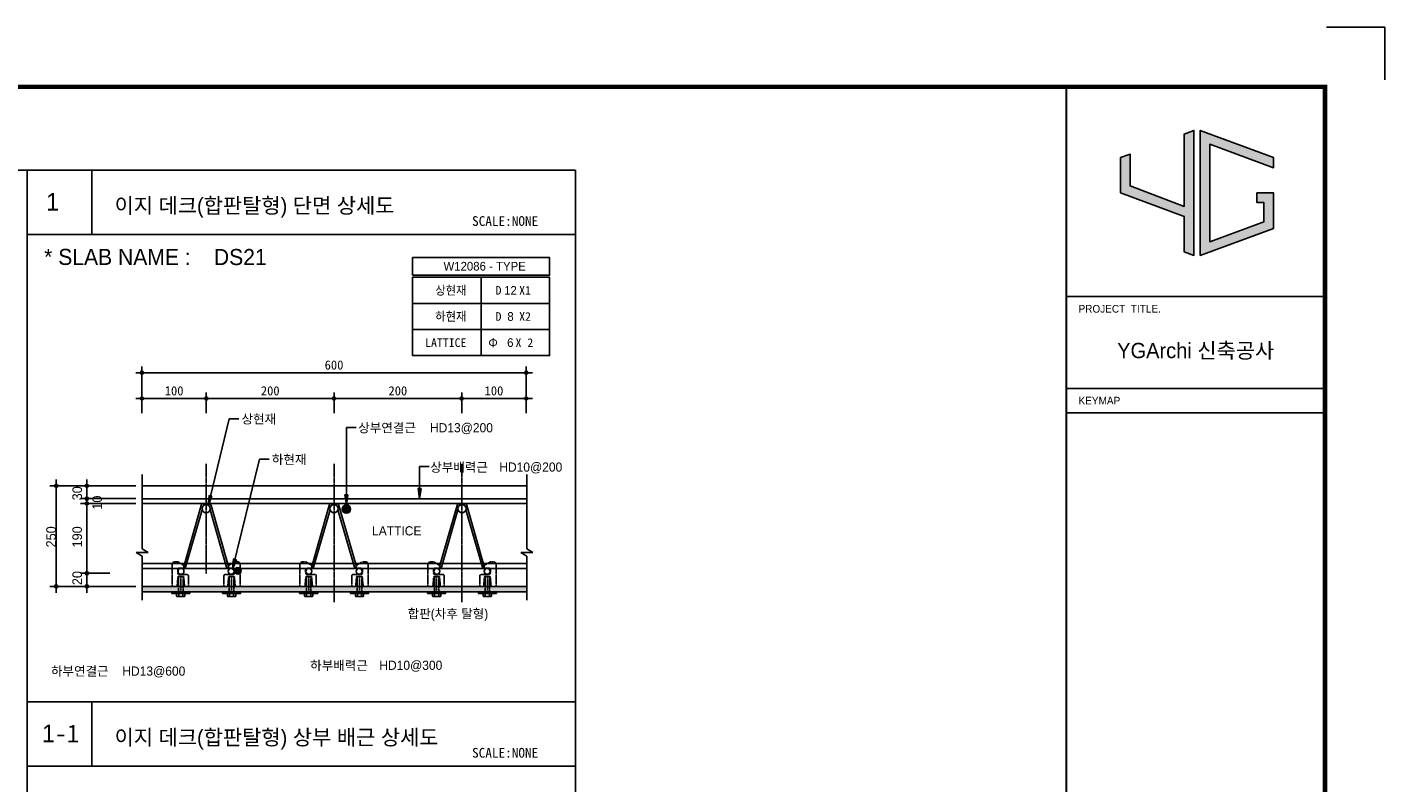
# Model space of a CAD drawing. Header units: millimetres. Extents: x 3445018 to 4174071, y -6064565 to -5122887.
# Tile 26 of 192: x 3710116 to 3723412, y -5853123 to -5845718. Entities that reach past the tile are written whole.
import ezdxf
from ezdxf.enums import TextEntityAlignment as Align

# ---------------------------------------------------------------- set-up
doc = ezdxf.new("R2010")
doc.units = ezdxf.units.MM
doc.header["$MEASUREMENT"] = 0
for name, pattern in [('CEN', [66, 60, -2, 2, -2]), ('HID3', [7, 5, -2]), ('HIDDEN', [0.375, 0.25, -0.125])]:
    doc.linetypes.add(name, pattern=pattern)
doc.layers.get('0').update_dxf_attribs({"linetype": 'CONTINUOUS'})
doc.layers.get('DEFPOINTS').update_dxf_attribs({"linetype": 'CONTINUOUS'})
for name, color, linetype in [('A_GE_FORM', 7, 'CONTINUOUS'), ('A_GE_TEXT', 3, 'CONTINUOUS'), ('BOLT', 7, 'CONTINUOUS'), ('CEN', 13, 'CEN'), ('DIM', 7, 'CONTINUOUS'), ('E', 7, 'CONTINUOUS'), ('guide', 9, 'CONTINUOUS'), ('NDS_DCN', 7, 'CONTINUOUS'), ('SEC', 7, 'CONTINUOUS'), ('SY', 1, 'CONTINUOUS'), ('문자', 2, 'CONTINUOUS')]:
    doc.layers.add(name, color=color, linetype=linetype)
doc.styles.add('HD', font='txt')
doc.styles.add('HY울릉도 L', font='txt')
doc.styles.add('SDP-S', font='txt')
doc.styles.add('굴림', font='txt')
doc.styles.add('돋움', font='txt')
doc.dimstyles.new('SMDI-3', dxfattribs={"dimtxt": 3, "dimasz": 1, "dimexe": 2, "dimexo": 3, "dimgap": 1, "dimtad": 1, "dimdsep": 46, "dimtxsty": 'HY울릉도 L', "dimblk": 'Z_DOT', "dimcen": 2.5, "dimdle": 1.5, "dimclrd": 1, "dimclre": 1, "dimclrt": 2, "dimadec": 0, "dimazin": 0, "dimtfac": 1, "dimtix": 1, "dimtmove": 2, "dimatfit": 3, "dimldrblk": 'Z_DOT', "dimfxl": 2, "dimtvp": 1, "dimtolj": 1, "dimtzin": 0, "dimarcsym": 0})

# ---------------------------------------------------------------- blocks, each defined once
blk = doc.blocks.new('sheet _서영')
at = {"true_color": 0xf50000}
h = blk.add_hatch(color=1, dxfattribs=at)
h.dxf.hatch_style = 1
h.paths.add_polyline_path([(-361932.13, -1058516.3), (-361932.13, -1058505.89), (-361935.25, -1058507.04), (-361935.25, -1058518.6), (-361914.45, -1058526.3), (-361914.45, -1058537.86), (-361911.33, -1058539.01), (-361911.33, -1058498.18), (-361914.45, -1058499.34), (-361914.45, -1058522.97)])
h.paths.add_polyline_path([(-361906.13, -1058502.67), (-361885.33, -1058510.37), (-361885.33, -1058507.04), (-361909.25, -1058498.18), (-361909.25, -1058539.01), (-361885.33, -1058530.15), (-361885.33, -1058518.6), (-361890.73, -1058518.6), (-361890.73, -1058521.72), (-361888.45, -1058521.72), (-361888.45, -1058527.98), (-361906.13, -1058534.53)])
at = {"color": 1, "true_color": 0xf50000}
for points in [[(-361932.13, -1058505.89), (-361935.25, -1058507.04), (-361935.25, -1058518.6), (-361914.45, -1058526.3), (-361914.45, -1058537.86), (-361911.33, -1058539.01), (-361911.33, -1058498.18), (-361914.45, -1058499.34), (-361914.45, -1058522.97), (-361932.13, -1058516.3), (-361932.13, -1058505.89), (-361935.25, -1058507.04)], [(-361890.73, -1058518.6), (-361885.33, -1058518.6), (-361885.33, -1058530.15), (-361909.25, -1058539.01), (-361909.25, -1058498.18), (-361885.33, -1058507.04), (-361885.33, -1058510.37), (-361906.13, -1058502.67), (-361906.13, -1058534.53), (-361888.45, -1058527.98), (-361888.45, -1058521.72), (-361890.73, -1058521.72), (-361890.73, -1058521.72), (-361890.73, -1058518.6)]]:
    blk.add_lwpolyline(points, dxfattribs=at)
at = {"layer": 'A_GE_FORM'}
for q in [(-361867.99, -1058464.44), (-361848.99, -1058481.68)]:
    blk.add_line((-361848.99, -1058464.44), q, dxfattribs=at)
at = {"layer": 'A_GE_FORM', "color": 161}
for p, q in [((-361952.99, -1058552.43), (-361868.99, -1058552.43)), ((-361952.99, -1058582.43), (-361868.99, -1058582.43)), ((-361952.99, -1058590.43), (-361868.99, -1058590.43))]:
    blk.add_line(p, q, dxfattribs=at)
at = {"layer": 'A_GE_FORM', "const_width": 1.5}
blk.add_lwpolyline([(-361868.49, -1059038.93), (-362670.49, -1059038.93), (-362670.49, -1058483.93), (-361868.49, -1058483.93)], close=True, dxfattribs=at)
at = {"layer": 'A_GE_FORM', "const_width": 0.6}
blk.add_lwpolyline([(-361952.99, -1059038.93), (-361952.99, -1058483.93)], dxfattribs=at)
at = {"layer": 'A_GE_TEXT', "style": '돋움'}
for s, p in [('PROJECT  TITLE.', (-361948.99, -1058556.43)), ('KEYMAP', (-361948.99, -1058586.43))]:
    blk.add_text(s, height=2.5, dxfattribs=at).set_placement(p, align=Align.MIDDLE_LEFT)
at = {"layer": 'A_GE_TEXT', "style": '굴림'}
blk.add_text('YGArchi 신축공사', height=5, dxfattribs=at).set_placement((-361910.74, -1058570.06), align=Align.MIDDLE_CENTER)
blk = doc.blocks.new('DIMDOT')
blk.add_line((-2, 0), (2, 0))
blk.add_circle((0, 0), 0.5)
blk = doc.blocks.new('Z_DOT')
at = {"layer": 'DIM', "color": 1, "ltscale": 3}
for p, q in [((-2, 0), (2, 0)), ((0, -2), (0, 2))]:
    blk.add_line(p, q, dxfattribs=at)
for radius in [0.5, 0.25]:
    blk.add_circle((0, 0), radius, dxfattribs=at)
blk = doc.blocks.new('*D280')
at = {"layer": 'DEFPOINTS', "color": 0, "ltscale": 3, "transparency": 16777216}
for p in [(3715003, -5849104), (3711239, -5849589), (3715003, -5849589)]:
    blk.add_point(p, dxfattribs=at)
at = {"layer": 'DIM', "color": 1, "lineweight": -2, "ltscale": 3, "transparency": 16777216}
for p, q in [((3711239, -5849499), (3711239, -5849044)), ((3715003, -5849499), (3715003, -5849044)), ((3711269, -5849104), (3714973, -5849104))]:
    blk.add_line(p, q, dxfattribs=at)
at = {"layer": 'DIM', "color": 1, "lineweight": -2, "ltscale": 3, "transparency": 16777216, "xscale": 30, "yscale": 30, "zscale": 30, "rotation": 180}
blk.add_blockref('Z_DOT', (3711239, -5849104), dxfattribs=at)
at = {"layer": 'DIM', "color": 1, "lineweight": -2, "ltscale": 3, "transparency": 16777216, "xscale": 30, "yscale": 30, "zscale": 30}
blk.add_blockref('Z_DOT', (3715003, -5849104), dxfattribs=at)
at = {"layer": 'DIM', "color": 2, "ltscale": 3, "transparency": 16777216, "insert": (3713121, -5849029), "char_height": 90, "attachment_point": 5, "style": 'SDP-S'}
blk.add_mtext('\\A1;600', dxfattribs=at)
blk = doc.blocks.new('*D281')
at = {"layer": 'DEFPOINTS', "color": 0, "ltscale": 3, "transparency": 16777216}
for p in [(3713121, -5849357), (3711870, -5849589), (3713121, -5849589)]:
    blk.add_point(p, dxfattribs=at)
at = {"layer": 'DIM', "color": 1, "lineweight": -2, "ltscale": 3, "transparency": 16777216}
for p, q in [((3711870, -5849499), (3711870, -5849297)), ((3713121, -5849499), (3713121, -5849297)), ((3711900, -5849357), (3713091, -5849357))]:
    blk.add_line(p, q, dxfattribs=at)
at = {"layer": 'DIM', "color": 1, "lineweight": -2, "ltscale": 3, "transparency": 16777216, "xscale": 30, "yscale": 30, "zscale": 30, "rotation": 180}
blk.add_blockref('Z_DOT', (3711870, -5849357), dxfattribs=at)
at = {"layer": 'DIM', "color": 1, "lineweight": -2, "ltscale": 3, "transparency": 16777216, "xscale": 30, "yscale": 30, "zscale": 30}
blk.add_blockref('Z_DOT', (3713121, -5849357), dxfattribs=at)
at = {"layer": 'DIM', "color": 2, "ltscale": 3, "transparency": 16777216, "insert": (3712496, -5849282), "char_height": 90, "attachment_point": 5, "style": 'SDP-S'}
blk.add_mtext('\\A1;200', dxfattribs=at)
blk = doc.blocks.new('*D282')
at = {"layer": 'DEFPOINTS', "color": 0, "ltscale": 3, "transparency": 16777216}
for p in [(3711870, -5849357), (3711239, -5849589), (3711870, -5849589)]:
    blk.add_point(p, dxfattribs=at)
at = {"layer": 'DIM', "color": 1, "lineweight": -2, "ltscale": 3, "transparency": 16777216}
for p, q in [((3711239, -5849499), (3711239, -5849297)), ((3711870, -5849499), (3711870, -5849297)), ((3711269, -5849357), (3711840, -5849357))]:
    blk.add_line(p, q, dxfattribs=at)
at = {"layer": 'DIM', "color": 1, "lineweight": -2, "ltscale": 3, "transparency": 16777216, "xscale": 30, "yscale": 30, "zscale": 30, "rotation": 180}
blk.add_blockref('Z_DOT', (3711239, -5849357), dxfattribs=at)
at = {"layer": 'DIM', "color": 1, "lineweight": -2, "ltscale": 3, "transparency": 16777216, "xscale": 30, "yscale": 30, "zscale": 30}
blk.add_blockref('Z_DOT', (3711870, -5849357), dxfattribs=at)
at = {"layer": 'DIM', "color": 2, "ltscale": 3, "transparency": 16777216, "insert": (3711555, -5849282), "char_height": 90, "attachment_point": 5, "style": 'SDP-S'}
blk.add_mtext('\\A1;100', dxfattribs=at)
blk = doc.blocks.new('*D283')
at = {"layer": 'DEFPOINTS', "color": 0, "ltscale": 3, "transparency": 16777216}
for p in [(3714371, -5849357), (3713121, -5849589), (3714371, -5849589)]:
    blk.add_point(p, dxfattribs=at)
at = {"layer": 'DIM', "color": 1, "lineweight": -2, "ltscale": 3, "transparency": 16777216}
for p, q in [((3713121, -5849499), (3713121, -5849297)), ((3714371, -5849499), (3714371, -5849297)), ((3713151, -5849357), (3714341, -5849357))]:
    blk.add_line(p, q, dxfattribs=at)
at = {"layer": 'DIM', "color": 1, "lineweight": -2, "ltscale": 3, "transparency": 16777216, "xscale": 30, "yscale": 30, "zscale": 30, "rotation": 180}
blk.add_blockref('Z_DOT', (3713121, -5849357), dxfattribs=at)
at = {"layer": 'DIM', "color": 1, "lineweight": -2, "ltscale": 3, "transparency": 16777216, "xscale": 30, "yscale": 30, "zscale": 30}
blk.add_blockref('Z_DOT', (3714371, -5849357), dxfattribs=at)
at = {"layer": 'DIM', "color": 2, "ltscale": 3, "transparency": 16777216, "insert": (3713746, -5849282), "char_height": 90, "attachment_point": 5, "style": 'SDP-S'}
blk.add_mtext('\\A1;200', dxfattribs=at)
blk = doc.blocks.new('*D284')
at = {"layer": 'DEFPOINTS', "color": 0, "ltscale": 3, "transparency": 16777216}
for p in [(3715003, -5849357), (3714371, -5849589), (3715003, -5849589)]:
    blk.add_point(p, dxfattribs=at)
at = {"layer": 'DIM', "color": 1, "lineweight": -2, "ltscale": 3, "transparency": 16777216}
for p, q in [((3714371, -5849499), (3714371, -5849297)), ((3715003, -5849499), (3715003, -5849297)), ((3714401, -5849357), (3714973, -5849357))]:
    blk.add_line(p, q, dxfattribs=at)
at = {"layer": 'DIM', "color": 1, "lineweight": -2, "ltscale": 3, "transparency": 16777216, "xscale": 30, "yscale": 30, "zscale": 30, "rotation": 180}
blk.add_blockref('Z_DOT', (3714371, -5849357), dxfattribs=at)
at = {"layer": 'DIM', "color": 1, "lineweight": -2, "ltscale": 3, "transparency": 16777216, "xscale": 30, "yscale": 30, "zscale": 30}
blk.add_blockref('Z_DOT', (3715003, -5849357), dxfattribs=at)
at = {"layer": 'DIM', "color": 2, "ltscale": 3, "transparency": 16777216, "insert": (3714687, -5849282), "char_height": 90, "attachment_point": 5, "style": 'SDP-S'}
blk.add_mtext('\\A1;100', dxfattribs=at)

msp = doc.modelspace()

# ---------------------------------------------------------------- hatches: boundary and pattern name
at = {"layer": 'DIM'}
h = msp.add_hatch(color=5, dxfattribs=at)
h.paths.add_polyline_path([(3712524.132, -5851198.038), (3711241.992, -5851198.038), (3711241.992, -5851252.675), (3712524.132, -5851252.675)])
h.paths.add_polyline_path([(3713487.274, -5851198.038), (3712524.132, -5851198.038), (3712524.132, -5851252.675), (3713487.274, -5851252.675)])
h.paths.add_polyline_path([(3715008.224, -5851198.038), (3713487.274, -5851198.038), (3713487.274, -5851252.675), (3715008.224, -5851252.675)])
at = {"layer": 'E', "linetype": 'ByBlock'}
h = msp.add_hatch(color=3, dxfattribs=at)
h.paths.add_polyline_path([(3713242.716, -5850399.852), (3713242.716, -5850481.326, 0.414213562), (3713283.453, -5850440.589, 0.414213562)])
h.paths.add_polyline_path([(3713242.716, -5850399.852, 0.414213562), (3713201.98, -5850440.589, 0.414213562), (3713242.716, -5850481.326)])
h = msp.add_hatch(color=3, dxfattribs=at)
h.paths.add_polyline_path([(3713242.716, -5850399.852), (3713242.716, -5850481.326, 0.414213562), (3713283.453, -5850440.589, 0.414213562)])
h.paths.add_polyline_path([(3713242.716, -5850399.852, 0.414213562), (3713201.98, -5850440.589, 0.414213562), (3713242.716, -5850481.326)])
at = {"layer": 'NDS_DCN', "linetype": 'Continuous'}
h = msp.add_hatch(color=3, dxfattribs=at)
edge = h.paths.add_edge_path()
edge.add_arc((3712179.622, -5851046.058), 32.641, 0, 360)
at = {"layer": 'SY', "linetype": 'ByBlock'}
h = msp.add_hatch(color=256, dxfattribs=at)
h.paths.add_polyline_path([(3713974.05, -5850239.636), (3713959.154, -5850239.636), (3713959.154, -5850338.876)])
h.paths.add_polyline_path([(3713959.154, -5850239.636), (3713944.257, -5850239.636), (3713959.154, -5850338.876)])
h = msp.add_hatch(color=256, dxfattribs=at)
h.paths.add_polyline_path([(3711925.465, -5850315.217), (3711910.989, -5850311.7), (3711887.559, -5850408.134)])
h.paths.add_polyline_path([(3711910.989, -5850311.7), (3711896.514, -5850308.183), (3711887.559, -5850408.134)])
h = msp.add_hatch(color=256, dxfattribs=at)
h.paths.add_polyline_path([(3711925.465, -5850315.217), (3711910.989, -5850311.7), (3711887.559, -5850408.134)])
h.paths.add_polyline_path([(3711910.989, -5850311.7), (3711896.514, -5850308.183), (3711887.559, -5850408.134)])
h = msp.add_hatch(color=256, dxfattribs=at)
h.paths.add_polyline_path([(3713257.613, -5850300.612), (3713242.716, -5850300.612), (3713242.716, -5850399.852)])
h.paths.add_polyline_path([(3713242.716, -5850300.612), (3713227.82, -5850300.612), (3713242.716, -5850399.852)])
h = msp.add_hatch(color=256, dxfattribs=at)
h.paths.add_polyline_path([(3713257.613, -5850300.612), (3713242.716, -5850300.612), (3713242.716, -5850399.852)])
h.paths.add_polyline_path([(3713242.716, -5850300.612), (3713227.82, -5850300.612), (3713242.716, -5850399.852)])
h = msp.add_hatch(color=256, dxfattribs=at)
h.paths.add_polyline_path([(3712165.779, -5850936.409), (3712151.304, -5850932.892), (3712127.873, -5851029.326)])
h.paths.add_polyline_path([(3712151.304, -5850932.892), (3712136.828, -5850929.375), (3712127.873, -5851029.326)])

# ---------------------------------------------------------------- linework, layer by layer
at = {"layer": 'BOLT', "color": 8, "linetype": 'HIDDEN'}
for p, q in [((3711534.391, -5851198.067), (3711534.391, -5850982.373, 0)), ((3711558.967, -5850957.797, 0), (3711586.456, -5850957.797)), ((3711589.953, -5851034.597), (3711589.953, -5851065.571, 0)), ((3711603.609, -5850963.031), (3711647.476, -5850992.555)), ((3711605.313, -5851019.237), (3711654.396, -5851019.237, 0)), ((3712132.001, -5851019.237), (3712082.918, -5851019.237, 0)), ((3712133.705, -5850963.031), (3712089.838, -5850992.555)), ((3712147.361, -5851034.597), (3712147.361, -5851065.571, 0)), ((3712178.346, -5850957.797, 0), (3712150.857, -5850957.797)), ((3712202.922, -5851198.067), (3712202.922, -5850982.373, 0)), ((3712787.115, -5851198.067), (3712787.115, -5850982.373, 0)), ((3712811.691, -5850957.797, 0), (3712839.18, -5850957.797)), ((3712842.676, -5851034.597), (3712842.676, -5851065.571, 0)), ((3712856.333, -5850963.031), (3712900.199, -5850992.555)), ((3712858.036, -5851019.237), (3712907.12, -5851019.237, 0)), ((3713384.725, -5851019.237), (3713335.642, -5851019.237, 0)), ((3713386.429, -5850963.031), (3713342.562, -5850992.555)), ((3713400.085, -5851034.597), (3713400.085, -5851065.571, 0)), ((3713431.07, -5850957.797, 0), (3713403.581, -5850957.797)), ((3713455.646, -5851198.067), (3713455.646, -5850982.373, 0)), ((3714039.839, -5851198.067), (3714039.839, -5850982.373, 0)), ((3714064.415, -5850957.797, 0), (3714091.904, -5850957.797)), ((3714095.4, -5851034.597), (3714095.4, -5851065.571, 0)), ((3714109.056, -5850963.031), (3714152.923, -5850992.555)), ((3714110.76, -5851019.237), (3714159.843, -5851019.237, 0)), ((3714637.449, -5851019.237), (3714588.365, -5851019.237, 0)), ((3714639.152, -5850963.031), (3714595.285, -5850992.555)), ((3714652.809, -5851034.597), (3714652.809, -5851065.571, 0)), ((3714683.794, -5850957.797, 0), (3714656.305, -5850957.797)), ((3714708.37, -5851198.067), (3714708.37, -5850982.373, 0)), ((3711592.759, -5851100.891, 0), (3711583.831, -5851198.067)), ((3711597.911, -5851116.908), (3711597.911, -5851100.891, 0)), ((3711597.911, -5851252.703, 0), (3711597.911, -5851116.908)), ((3711605.313, -5851080.931, 0), (3711681.847, -5851080.931, 0)), ((3711620.407, -5851100.891, 0), (3711620.407, -5851238.448, 0)), ((3711642.148, -5851100.891), (3711642.148, -5851252.703, 0)), ((3711642.148, -5851105.499, 0), (3711642.148, -5851116.908)), ((3711648.055, -5851100.891, 0), (3711656.983, -5851198.067)), ((3711694.135, -5851198.067), (3711694.135, -5851093.219, 0)), ((3712043.178, -5851198.067), (3712043.178, -5851093.219, 0)), ((3712132.001, -5851080.931, 0), (3712055.466, -5851080.931, 0)), ((3712089.258, -5851100.891, 0), (3712080.33, -5851198.067)), ((3712095.166, -5851252.703, 0), (3712095.166, -5851100.891)), ((3712095.166, -5851105.499, 0), (3712095.166, -5851116.908)), ((3712116.906, -5851100.891, 0), (3712116.906, -5851238.448, 0)), ((3712139.403, -5851116.908), (3712139.403, -5851100.891, 0)), ((3712139.403, -5851116.908), (3712139.403, -5851252.703, 0)), ((3712144.554, -5851100.891, 0), (3712153.482, -5851198.067)), ((3712845.483, -5851100.891, 0), (3712836.555, -5851198.067)), ((3712850.634, -5851116.908), (3712850.634, -5851100.891, 0)), ((3712850.634, -5851252.703, 0), (3712850.634, -5851116.908)), ((3712858.036, -5851080.931, 0), (3712934.571, -5851080.931, 0)), ((3712873.131, -5851100.891, 0), (3712873.131, -5851238.448, 0)), ((3712894.871, -5851100.891), (3712894.871, -5851252.703, 0)), ((3712894.871, -5851105.499, 0), (3712894.871, -5851116.908)), ((3712900.779, -5851100.891, 0), (3712909.707, -5851198.067)), ((3712946.859, -5851198.067), (3712946.859, -5851093.219, 0)), ((3713295.902, -5851198.067), (3713295.902, -5851093.219, 0)), ((3713384.725, -5851080.931, 0), (3713308.19, -5851080.931, 0)), ((3713341.982, -5851100.891, 0), (3713333.054, -5851198.067)), ((3713347.89, -5851252.703, 0), (3713347.89, -5851100.891)), ((3713347.89, -5851105.499, 0), (3713347.89, -5851116.908)), ((3713369.63, -5851100.891, 0), (3713369.63, -5851238.448, 0)), ((3713392.127, -5851116.908), (3713392.127, -5851100.891, 0)), ((3713392.127, -5851116.908), (3713392.127, -5851252.703, 0)), ((3713397.278, -5851100.891, 0), (3713406.206, -5851198.067)), ((3714098.207, -5851100.891, 0), (3714089.279, -5851198.067)), ((3714103.358, -5851116.908), (3714103.358, -5851100.891, 0)), ((3714103.358, -5851252.703, 0), (3714103.358, -5851116.908)), ((3714110.76, -5851080.931, 0), (3714187.295, -5851080.931, 0)), ((3714125.855, -5851100.891, 0), (3714125.855, -5851238.448, 0)), ((3714147.595, -5851100.891), (3714147.595, -5851252.703, 0)), ((3714147.595, -5851105.499, 0), (3714147.595, -5851116.908)), ((3714153.503, -5851100.891, 0), (3714162.431, -5851198.067)), ((3714199.583, -5851198.067), (3714199.583, -5851093.219, 0)), ((3714548.626, -5851198.067), (3714548.626, -5851093.219, 0)), ((3714637.449, -5851080.931, 0), (3714560.914, -5851080.931, 0)), ((3714594.706, -5851100.891, 0), (3714585.778, -5851198.067)), ((3714600.614, -5851252.703, 0), (3714600.614, -5851100.891)), ((3714600.614, -5851105.499, 0), (3714600.614, -5851116.908)), ((3714622.354, -5851100.891, 0), (3714622.354, -5851238.448, 0)), ((3714644.851, -5851116.908), (3714644.851, -5851100.891, 0)), ((3714644.851, -5851116.908), (3714644.851, -5851252.703, 0)), ((3714650.002, -5851100.891, 0), (3714658.93, -5851198.067))]:
    msp.add_line(p, q, dxfattribs=at)
at = {"layer": 'BOLT', "color": 8, "linetype": 'HID3'}
for p, q in [((3711648.055, -5851100.891, 0), (3711592.759, -5851100.891, 0)), ((3711598.519, -5851100.891, 0), (3711592.759, -5851106.651, 0)), ((3711642.295, -5851100.891, 0), (3711648.056, -5851106.651, 0)), ((3712089.258, -5851100.891, 0), (3712144.554, -5851100.891, 0)), ((3712095.018, -5851100.891, 0), (3712089.258, -5851106.651, 0)), ((3712138.794, -5851100.891, 0), (3712144.555, -5851106.651, 0)), ((3712900.779, -5851100.891, 0), (3712845.483, -5851100.891, 0)), ((3712851.243, -5851100.891, 0), (3712845.483, -5851106.651, 0)), ((3712895.019, -5851100.891, 0), (3712900.779, -5851106.651, 0)), ((3713341.982, -5851100.891, 0), (3713397.278, -5851100.891, 0)), ((3713347.742, -5851100.891, 0), (3713341.982, -5851106.651, 0)), ((3713391.518, -5851100.891, 0), (3713397.278, -5851106.651, 0)), ((3714153.503, -5851100.891, 0), (3714098.207, -5851100.891, 0)), ((3714103.967, -5851100.891, 0), (3714098.207, -5851106.651, 0)), ((3714147.743, -5851100.891, 0), (3714153.503, -5851106.651, 0)), ((3714594.706, -5851100.891, 0), (3714650.002, -5851100.891, 0)), ((3714600.466, -5851100.891, 0), (3714594.706, -5851106.651, 0)), ((3714644.242, -5851100.891, 0), (3714650.002, -5851106.651, 0))]:
    msp.add_line(p, q, dxfattribs=at)
at = {"layer": 'BOLT', "color": 8, "ltscale": 10}
for p, q in [((3711598.519, -5851100.891, 0), (3711642.295, -5851100.891, 0)), ((3712138.794, -5851100.891, 0), (3712095.018, -5851100.891, 0)), ((3712851.243, -5851100.891, 0), (3712895.019, -5851100.891, 0)), ((3713391.518, -5851100.891, 0), (3713347.742, -5851100.891, 0)), ((3714103.967, -5851100.891, 0), (3714147.743, -5851100.891, 0)), ((3714644.242, -5851100.891, 0), (3714600.466, -5851100.891, 0)), ((3711583.831, -5851198.067), (3711534.391, -5851198.067)), ((3711583.831, -5851198.067), (3711656.983, -5851198.067)), ((3711656.983, -5851198.067), (3711694.135, -5851198.067)), ((3712080.33, -5851198.067), (3712043.178, -5851198.067)), ((3712153.482, -5851198.067), (3712080.33, -5851198.067)), ((3712153.482, -5851198.067), (3712202.922, -5851198.067)), ((3712836.555, -5851198.067), (3712787.115, -5851198.067)), ((3712836.555, -5851198.067), (3712909.707, -5851198.067)), ((3712909.707, -5851198.067), (3712946.859, -5851198.067)), ((3713333.054, -5851198.067), (3713295.902, -5851198.067)), ((3713406.206, -5851198.067), (3713333.054, -5851198.067)), ((3713406.206, -5851198.067), (3713455.646, -5851198.067)), ((3714089.279, -5851198.067), (3714039.839, -5851198.067)), ((3714089.279, -5851198.067), (3714162.431, -5851198.067)), ((3714162.431, -5851198.067), (3714199.583, -5851198.067)), ((3714585.778, -5851198.067), (3714548.626, -5851198.067)), ((3714658.93, -5851198.067), (3714585.778, -5851198.067)), ((3714658.93, -5851198.067), (3714708.37, -5851198.067))]:
    msp.add_line(p, q, dxfattribs=at)
at = {"layer": 'BOLT', "color": 8, "linetype": 'Continuous'}
for p, q in [((3711579.59, -5851293.812, 0), (3711579.59, -5851268.923, 0)), ((3711660.468, -5851268.923, 0), (3711579.59, -5851268.923, 0)), ((3711585.008, -5851296.94, 0), (3711579.59, -5851293.812, 0)), ((3711583.165, -5851267.449, 0), (3711583.165, -5851268.923, 0)), ((3711656.893, -5851267.449, 0), (3711583.165, -5851267.449, 0)), ((3711655.05, -5851296.94, 0), (3711585.008, -5851296.94, 0)), ((3711597.911, -5851263.76, 0), (3711597.911, -5851252.703, 0)), ((3711599.81, -5851293.812, 0), (3711599.81, -5851268.923, 0)), ((3711640.249, -5851293.812, 0), (3711640.249, -5851268.923, 0)), ((3711642.148, -5851252.703, 0), (3711642.148, -5851263.76, 0)), ((3711655.05, -5851296.94, 0), (3711660.468, -5851293.812, 0)), ((3711656.893, -5851267.449, 0), (3711656.893, -5851268.923, 0)), ((3711660.468, -5851268.923, 0), (3711660.468, -5851293.812, 0)), ((3712076.846, -5851268.923, 0), (3712076.846, -5851293.812, 0)), ((3712076.846, -5851268.923, 0), (3712157.723, -5851268.923, 0)), ((3712082.264, -5851296.94, 0), (3712076.846, -5851293.812, 0)), ((3712080.42, -5851267.449, 0), (3712080.42, -5851268.923, 0)), ((3712080.42, -5851267.449, 0), (3712154.149, -5851267.449, 0)), ((3712082.264, -5851296.94, 0), (3712152.306, -5851296.94, 0)), ((3712095.166, -5851252.703, 0), (3712095.166, -5851263.76, 0)), ((3712095.166, -5851263.76, 0), (3712095.166, -5851252.703, 0)), ((3712097.065, -5851293.812, 0), (3712097.065, -5851268.923, 0)), ((3712137.504, -5851293.812, 0), (3712137.504, -5851268.923, 0)), ((3712139.403, -5851263.76, 0), (3712139.403, -5851252.703, 0)), ((3712139.403, -5851252.703, 0), (3712139.403, -5851263.76, 0)), ((3712152.306, -5851296.94, 0), (3712157.723, -5851293.812, 0)), ((3712154.149, -5851267.449, 0), (3712154.149, -5851268.923, 0)), ((3712157.723, -5851293.812, 0), (3712157.723, -5851268.923, 0)), ((3712832.314, -5851293.812, 0), (3712832.314, -5851268.923, 0)), ((3712913.192, -5851268.923, 0), (3712832.314, -5851268.923, 0)), ((3712837.732, -5851296.94, 0), (3712832.314, -5851293.812, 0)), ((3712835.889, -5851267.449, 0), (3712835.889, -5851268.923, 0)), ((3712909.617, -5851267.449, 0), (3712835.889, -5851267.449, 0)), ((3712907.774, -5851296.94, 0), (3712837.732, -5851296.94, 0)), ((3712850.634, -5851263.76, 0), (3712850.634, -5851252.703, 0)), ((3712852.534, -5851293.812, 0), (3712852.534, -5851268.923, 0)), ((3712892.972, -5851293.812, 0), (3712892.972, -5851268.923, 0)), ((3712894.871, -5851252.703, 0), (3712894.871, -5851263.76, 0)), ((3712907.774, -5851296.94, 0), (3712913.192, -5851293.812, 0)), ((3712909.617, -5851267.449, 0), (3712909.617, -5851268.923, 0)), ((3712913.192, -5851268.923, 0), (3712913.192, -5851293.812, 0)), ((3713329.57, -5851268.923, 0), (3713329.57, -5851293.812, 0)), ((3713329.57, -5851268.923, 0), (3713410.447, -5851268.923, 0)), ((3713334.987, -5851296.94, 0), (3713329.57, -5851293.812, 0)), ((3713333.144, -5851267.449, 0), (3713333.144, -5851268.923, 0)), ((3713333.144, -5851267.449, 0), (3713406.872, -5851267.449, 0)), ((3713334.987, -5851296.94, 0), (3713405.029, -5851296.94, 0)), ((3713347.89, -5851252.703, 0), (3713347.89, -5851263.76, 0)), ((3713347.89, -5851263.76, 0), (3713347.89, -5851252.703, 0)), ((3713349.789, -5851293.812, 0), (3713349.789, -5851268.923, 0)), ((3713390.228, -5851293.812, 0), (3713390.228, -5851268.923, 0)), ((3713392.127, -5851263.76, 0), (3713392.127, -5851252.703, 0)), ((3713392.127, -5851252.703, 0), (3713392.127, -5851263.76, 0)), ((3713405.029, -5851296.94, 0), (3713410.447, -5851293.812, 0)), ((3713406.872, -5851267.449, 0), (3713406.872, -5851268.923, 0)), ((3713410.447, -5851293.812, 0), (3713410.447, -5851268.923, 0)), ((3714085.038, -5851293.812, 0), (3714085.038, -5851268.923, 0)), ((3714165.915, -5851268.923, 0), (3714085.038, -5851268.923, 0)), ((3714090.456, -5851296.94, 0), (3714085.038, -5851293.812, 0)), ((3714088.612, -5851267.449, 0), (3714088.612, -5851268.923, 0)), ((3714162.341, -5851267.449, 0), (3714088.612, -5851267.449, 0)), ((3714160.498, -5851296.94, 0), (3714090.456, -5851296.94, 0)), ((3714103.358, -5851263.76, 0), (3714103.358, -5851252.703, 0)), ((3714105.257, -5851293.812, 0), (3714105.257, -5851268.923, 0)), ((3714145.696, -5851293.812, 0), (3714145.696, -5851268.923, 0)), ((3714147.595, -5851252.703, 0), (3714147.595, -5851263.76, 0)), ((3714160.498, -5851296.94, 0), (3714165.915, -5851293.812, 0)), ((3714162.341, -5851267.449, 0), (3714162.341, -5851268.923, 0)), ((3714165.915, -5851268.923, 0), (3714165.915, -5851293.812, 0)), ((3714582.293, -5851268.923, 0), (3714582.293, -5851293.812, 0)), ((3714582.293, -5851268.923, 0), (3714663.171, -5851268.923, 0)), ((3714587.711, -5851296.94, 0), (3714582.293, -5851293.812, 0)), ((3714585.868, -5851267.449, 0), (3714585.868, -5851268.923, 0)), ((3714585.868, -5851267.449, 0), (3714659.596, -5851267.449, 0)), ((3714587.711, -5851296.94, 0), (3714657.753, -5851296.94, 0)), ((3714600.614, -5851252.703, 0), (3714600.614, -5851263.76, 0)), ((3714600.614, -5851263.76, 0), (3714600.614, -5851252.703, 0)), ((3714602.513, -5851293.812, 0), (3714602.513, -5851268.923, 0)), ((3714642.951, -5851293.812, 0), (3714642.951, -5851268.923, 0)), ((3714644.851, -5851263.76, 0), (3714644.851, -5851252.703, 0)), ((3714644.851, -5851252.703, 0), (3714644.851, -5851263.76, 0)), ((3714657.753, -5851296.94, 0), (3714663.171, -5851293.812, 0)), ((3714659.596, -5851267.449, 0), (3714659.596, -5851268.923, 0)), ((3714663.171, -5851293.812, 0), (3714663.171, -5851268.923, 0))]:
    msp.add_line(p, q, dxfattribs=at)
at = {"layer": 'BOLT', "color": 8}
for points in [[(3711708.503, -5851252.703), (3711708.503, -5851267.449), (3711531.556, -5851267.449), (3711531.556, -5851252.703)], [(3712028.811, -5851252.703), (3712028.811, -5851267.449), (3712205.758, -5851267.449), (3712205.758, -5851252.703)], [(3712961.226, -5851252.703), (3712961.226, -5851267.449), (3712784.279, -5851267.449), (3712784.279, -5851252.703)], [(3713281.535, -5851252.703), (3713281.535, -5851267.449), (3713458.482, -5851267.449), (3713458.482, -5851252.703)], [(3714213.95, -5851252.703), (3714213.95, -5851267.449), (3714037.003, -5851267.449), (3714037.003, -5851252.703)], [(3714534.258, -5851252.703), (3714534.258, -5851267.449), (3714711.206, -5851267.449), (3714711.206, -5851252.703)]]:
    msp.add_lwpolyline(points, close=True, dxfattribs=at)
at = {"layer": 'BOLT', "color": 8, "linetype": 'HIDDEN'}
for centre, radius, start, end in [((3711558.967, -5850982.373, 0), 24.576, 90, 180), ((3711586.456, -5850988.517, 0), 30.72, 56.0580518, 90), ((3711605.313, -5851034.597), 15.36, 90, 180), ((3711630.323, -5851018.041, 0), 30.72, 11.6148144, 56.0580518), ((3712106.991, -5851018.041, 0), 30.72, 123.9419482, 168.3851856), ((3712132.001, -5851034.597), 15.36, 0, 90), ((3712150.857, -5850988.517, 0), 30.72, 90, 123.9419482), ((3712178.346, -5850982.373, 0), 24.576, 0, 90), ((3712811.691, -5850982.373, 0), 24.576, 90, 180), ((3712839.18, -5850988.517, 0), 30.72, 56.0580518, 90), ((3712858.036, -5851034.597), 15.36, 90, 180), ((3712883.047, -5851018.041, 0), 30.72, 11.6148144, 56.0580518), ((3713359.714, -5851018.041, 0), 30.72, 123.9419482, 168.3851856), ((3713384.725, -5851034.597), 15.36, 0, 90), ((3713403.581, -5850988.517, 0), 30.72, 90, 123.9419482), ((3713431.07, -5850982.373, 0), 24.576, 0, 90), ((3714064.415, -5850982.373, 0), 24.576, 90, 180), ((3714091.904, -5850988.517, 0), 30.72, 56.0580518, 90), ((3714110.76, -5851034.597), 15.36, 90, 180), ((3714135.771, -5851018.041, 0), 30.72, 11.6148144, 56.0580518), ((3714612.438, -5851018.041, 0), 30.72, 123.9419482, 168.3851856), ((3714637.449, -5851034.597), 15.36, 0, 90), ((3714656.305, -5850988.517, 0), 30.72, 90, 123.9419482), ((3714683.794, -5850982.373, 0), 24.576, 0, 90), ((3711605.313, -5851065.571, 0), 15.36, 180, 270), ((3711681.847, -5851093.219, 0), 12.288, 0, 90), ((3712055.466, -5851093.219, 0), 12.288, 90, 180), ((3712132.001, -5851065.571, 0), 15.36, 270, 0), ((3712858.036, -5851065.571, 0), 15.36, 180, 270), ((3712934.571, -5851093.219, 0), 12.288, 0, 90), ((3713308.19, -5851093.219, 0), 12.288, 90, 180), ((3713384.725, -5851065.571, 0), 15.36, 270, 0), ((3714110.76, -5851065.571, 0), 15.36, 180, 270), ((3714187.295, -5851093.219, 0), 12.288, 0, 90), ((3714560.914, -5851093.219, 0), 12.288, 90, 180), ((3714637.449, -5851065.571, 0), 15.36, 270, 0)]:
    msp.add_arc(centre, radius, start, end, dxfattribs=at)
at = {"layer": 'BOLT', "color": 8, "linetype": 'HID3'}
for centre, start, end in [((3711654.396, -5851013.093, 0), 270, 11.6148144), ((3712082.918, -5851013.093, 0), 168.3851856, 270), ((3712907.12, -5851013.093, 0), 270, 11.6148144), ((3713335.642, -5851013.093, 0), 168.3851856, 270), ((3714159.843, -5851013.093, 0), 270, 11.6148144), ((3714588.365, -5851013.093, 0), 168.3851856, 270)]:
    msp.add_arc(centre, 6.144, start, end, dxfattribs=at)
at = {"layer": 'BOLT', "color": 8, "linetype": 'Continuous'}
for centre, radius, start, end in [((3711589.7, -5851279.039, 0), 17.901, 235.615753, 304.384247), ((3711594.222, -5851263.76, 0), 3.689, 270, 0), ((3711620.029, -5851230.026, 0), 66.914, 252.412047, 287.587953), ((3711650.358, -5851279.039, 0), 17.901, 235.615753, 304.384247), ((3711645.837, -5851263.76, 0), 3.689, 180, 270), ((3712086.956, -5851279.039, 0), 17.901, 235.615753, 304.384247), ((3712091.477, -5851263.76, 0), 3.689, 270, 0), ((3712117.285, -5851230.026, 0), 66.914, 252.412047, 287.587953), ((3712147.614, -5851279.039, 0), 17.901, 235.615753, 304.384247), ((3712143.092, -5851263.76, 0), 3.689, 180, 270), ((3712842.424, -5851279.039, 0), 17.901, 235.615753, 304.384247), ((3712846.945, -5851263.76, 0), 3.689, 270, 0), ((3712872.753, -5851230.026, 0), 66.914, 252.412047, 287.587953), ((3712903.082, -5851279.039, 0), 17.901, 235.615753, 304.384247), ((3712898.56, -5851263.76, 0), 3.689, 180, 270), ((3713339.679, -5851279.039, 0), 17.901, 235.615753, 304.384247), ((3713344.201, -5851263.76, 0), 3.689, 270, 0), ((3713370.008, -5851230.026, 0), 66.914, 252.412047, 287.587953), ((3713400.337, -5851279.039, 0), 17.901, 235.615753, 304.384247), ((3713395.816, -5851263.76, 0), 3.689, 180, 270), ((3714095.148, -5851279.039, 0), 17.901, 235.615753, 304.384247), ((3714099.669, -5851263.76, 0), 3.689, 270, 0), ((3714125.477, -5851230.026, 0), 66.914, 252.412047, 287.587953), ((3714155.806, -5851279.039, 0), 17.901, 235.615753, 304.384247), ((3714151.284, -5851263.76, 0), 3.689, 180, 270), ((3714592.403, -5851279.039, 0), 17.901, 235.615753, 304.384247), ((3714596.924, -5851263.76, 0), 3.689, 270, 0), ((3714622.732, -5851230.026, 0), 66.914, 252.412047, 287.587953), ((3714653.061, -5851279.039, 0), 17.901, 235.615753, 304.384247), ((3714648.54, -5851263.76, 0), 3.689, 180, 270)]:
    msp.add_arc(centre, radius, start, end, dxfattribs=at)
at = {"layer": 'CEN', "color": 8}
for p, q in [((3711868.191, -5849998.446), (3711868.191, -5851072.233)), ((3713120.915, -5849998.446), (3713120.915, -5851353.362)), ((3714373.638, -5849998.446), (3714373.638, -5851353.362))]:
    msp.add_line(p, q, dxfattribs=at)
at = {"layer": 'DIM'}
for p, q in [((3711241.992, -5850102.035), (3711241.992, -5850829.791)), ((3711241.992, -5850212.273), (3715008.224, -5850212.273)), ((3711182.965, -5850865.041), (3711241.992, -5850900.291)), ((3711182.965, -5850865.041), (3711301.019, -5850865.041)), ((3711301.019, -5850865.041), (3711241.992, -5850829.791)), ((3711241.992, -5850900.291), (3711241.992, -5851332.694))]:
    msp.add_line(p, q, dxfattribs=at)
at = {"layer": 'DIM', "ltscale": 3}
for p, q in [((3711131.465, -5850212.273), (3710337.077, -5850212.273)), ((3710400.235, -5850244.265), (3710400.235, -5851166.488)), ((3711178.834, -5850212.273), (3710637.077, -5850212.273)), ((3710700.235, -5850180.694), (3710700.235, -5850149.115)), ((3710700.235, -5850212.273), (3710700.235, -5850337.326)), ((3711178.834, -5850337.326), (3710637.077, -5850337.326)), ((3711178.834, -5850337.326), (3710637.077, -5850337.326)), ((3711178.834, -5850385.476), (3710637.077, -5850385.476)), ((3711178.834, -5850385.476), (3710637.077, -5850385.476)), ((3710700.235, -5850274.168), (3710700.235, -5850386.107)), ((3710700.235, -5850305.747), (3710700.235, -5850274.168)), ((3710700.235, -5850463.01), (3710700.235, -5850336.694)), ((3710700.235, -5850337.326), (3710700.235, -5850385.476)), ((3710700.235, -5850354.528), (3710700.235, -5850386.107)), ((3710700.235, -5850417.055), (3710700.235, -5851118.707)), ((3710700.235, -5850417.055), (3710700.235, -5850463.01)), ((3710700.235, -5851038.182), (3710700.235, -5851006.603)), ((3710926.202, -5851069.76), (3710637.077, -5851069.76)), ((3710700.235, -5851069.76), (3710700.235, -5851198.067)), ((3711131.465, -5851198.067), (3710337.077, -5851198.067)), ((3711178.834, -5851198.067), (3710637.077, -5851198.067)), ((3710926.202, -5851198.067), (3710637.077, -5851198.067)), ((3710700.235, -5851229.646), (3710700.235, -5851261.225))]:
    msp.add_line(p, q, dxfattribs=at)
at = {"layer": 'DIM', "color": 5}
for p, q in [((3711241.992, -5851198.067), (3715008.224, -5851198.067)), ((3711241.992, -5851252.703), (3715008.224, -5851252.703))]:
    msp.add_line(p, q, dxfattribs=at)
at = {"layer": 'DIM', "ltscale": 3}
for centre, radius in [((3710700.235, -5850337.326), 15.789), ((3710700.235, -5850385.476), 15.789), ((3710700.235, -5850337.326), 7.895), ((3710700.235, -5850385.476), 7.895)]:
    msp.add_circle(centre, radius, dxfattribs=at)
at = {"layer": 'E', "color": 3}
for p, q in [((3711241.992, -5850338.876), (3715008.224, -5850338.876)), ((3711241.992, -5850385.954), (3715008.224, -5850385.954)), ((3711241.992, -5850974.901), (3715008.224, -5850974.901)), ((3711241.992, -5851021.979), (3715008.224, -5851021.979))]:
    msp.add_line(p, q, dxfattribs=at)
at = {"layer": 'E', "linetype": 'ByBlock'}
for p, q in [((3711649.612, -5851003.563), (3711819.851, -5850406.521)), ((3711667.844, -5851008.259), (3711829.422, -5850446.7)), ((3712068.538, -5851008.259), (3711906.96, -5850446.7)), ((3712086.769, -5851003.563), (3711916.531, -5850406.521)), ((3712902.336, -5851003.563), (3713072.575, -5850406.521)), ((3712920.568, -5851008.259), (3713082.146, -5850446.7)), ((3713321.261, -5851008.259), (3713159.683, -5850446.7)), ((3713339.493, -5851003.563), (3713169.255, -5850406.521)), ((3714155.06, -5851003.563), (3714325.298, -5850406.521)), ((3714173.291, -5851008.259), (3714334.87, -5850446.7)), ((3714573.985, -5851008.259), (3714412.407, -5850446.7)), ((3714592.217, -5851003.563), (3714421.978, -5850406.521))]:
    msp.add_line(p, q, dxfattribs=at)
for centre, radius, start, end in [((3711844.94, -5850408.625), 25.177, 116.0350534, 175.2055401), ((3711833.502, -5850398.248), 12.252, 333.2000808, 88.186379), ((3711902.88, -5850398.248), 12.252, 91.813621, 206.7999192), ((3711891.442, -5850408.625), 25.177, 4.7944599, 63.9649466), ((3713097.664, -5850408.625), 25.177, 116.0350534, 175.2055401), ((3713086.225, -5850398.248), 12.252, 333.2000808, 88.186379), ((3713155.604, -5850398.248), 12.252, 91.813621, 206.7999192), ((3713144.165, -5850408.625), 25.177, 4.7944599, 63.9649466), ((3714350.388, -5850408.625), 25.177, 116.0350534, 175.2055401), ((3714338.949, -5850398.248), 12.252, 333.2000808, 88.186379), ((3714408.328, -5850398.248), 12.252, 91.813621, 206.7999192), ((3714396.889, -5850408.625), 25.177, 4.7944599, 63.9649466), ((3711658.823, -5851005.561), 9.416, 167.7692737, 347.7692737), ((3712077.559, -5851005.561), 9.416, 192.2307263, 12.2307263), ((3712911.547, -5851005.561), 9.416, 167.7692737, 347.7692737), ((3713330.282, -5851005.561), 9.416, 192.2307263, 12.2307263), ((3714164.271, -5851005.561), 9.416, 167.7692737, 347.7692737), ((3714583.006, -5851005.561), 9.416, 192.2307263, 12.2307263)]:
    msp.add_arc(centre, radius, start, end, dxfattribs=at)
at = {"layer": 'guide', "linetype": 'ByBlock'}
for p, q in [((3699498.977, -5847117.932), (3715484.454, -5847117.932)), ((3710116.033, -5847117.932), (3710116.033, -5862749.511)), ((3710116.033, -5847117.932), (3710116.033, -5862749.511)), ((3710747.612, -5847117.932), (3710747.612, -5847749.511)), ((3715484.454, -5847117.932), (3715484.454, -5862749.511)), ((3715484.454, -5847117.932), (3715484.454, -5862749.511)), ((3710116.033, -5847749.511), (3715484.454, -5847749.511)), ((3714561.294, -5848168.531), (3714561.294, -5848936.534)), ((3713890.074, -5848424.532), (3715232.514, -5848424.532)), ((3715232.514, -5848680.533), (3713890.074, -5848680.533)), ((3710116.033, -5852328.458), (3715484.454, -5852328.458)), ((3710116.033, -5852328.458), (3715484.454, -5852328.458)), ((3710747.612, -5852328.458), (3710747.612, -5852960.037)), ((3710116.033, -5852960.037), (3715484.454, -5852960.037))]:
    msp.add_line(p, q, dxfattribs=at)
for points in [[(3713890.074, -5848148.848), (3715232.514, -5848148.848), (3715232.514, -5847975.205), (3713890.074, -5847975.205)], [(3713890.074, -5848168.531), (3715232.514, -5848168.531), (3715232.514, -5848936.534), (3713890.074, -5848936.534)]]:
    msp.add_lwpolyline(points, close=True, dxfattribs=at)
at = {"layer": 'NDS_DCN', "color": 3, "linetype": 'Continuous'}
msp.add_circle((3712179.622, -5851046.058), 32.641, dxfattribs=at)
at = {"layer": 'SEC'}
for centre, radius in [((3711868.191, -5850436.17), 40.173), ((3713120.915, -5850436.17), 40.173), ((3714373.638, -5850436.17), 40.173), ((3711622.041, -5851049.974), 28.724), ((3712114.341, -5851049.974), 28.724), ((3712874.765, -5851049.974), 28.724), ((3713367.064, -5851049.974), 28.724), ((3714127.489, -5851049.974), 28.724), ((3714619.788, -5851049.974), 28.724)]:
    msp.add_circle(centre, radius, dxfattribs=at)
at = {"layer": 'SEC', "color": 3}
msp.add_circle((3713242.716, -5850440.589), 40.737, dxfattribs=at)
msp.add_circle((3713242.716, -5850440.589), 40.737, dxfattribs=at)
at = {"layer": 'SY', "linetype": 'ByBlock'}
for p, q in [((3711887.559, -5850408.134), (3712094.851, -5849554.974)), ((3712094.851, -5849554.974), (3712189.588, -5849554.974)), ((3713242.716, -5850399.852), (3713242.716, -5849641.306)), ((3713242.716, -5849641.306), (3713337.453, -5849641.306)), ((3712127.873, -5851029.326), (3712391.888, -5849951.274)), ((3712391.888, -5849951.274), (3712486.625, -5849951.274)), ((3713959.154, -5850338.876), (3713959.154, -5850023.418)), ((3713959.154, -5850023.418), (3714053.891, -5850023.418))]:
    msp.add_line(p, q, dxfattribs=at)
at = {"layer": 'SY'}
for p, q in [((3715008.224, -5850102.035), (3715008.224, -5850829.791)), ((3714949.197, -5850865.041), (3715008.224, -5850900.291)), ((3714949.197, -5850865.041), (3715067.251, -5850865.041)), ((3715067.251, -5850865.041), (3715008.224, -5850829.791)), ((3715008.224, -5850900.291), (3715008.224, -5851332.694))]:
    msp.add_line(p, q, dxfattribs=at)
at = {"layer": 'SY', "linetype": 'ByBlock'}
for points in [[(3713974.05, -5850239.636), (3713944.257, -5850239.636), (3713959.154, -5850338.876), (3713974.05, -5850239.636)], [(3711925.465, -5850315.217), (3711896.514, -5850308.183), (3711887.559, -5850408.134), (3711925.465, -5850315.217)], [(3711925.465, -5850315.217), (3711896.514, -5850308.183), (3711887.559, -5850408.134), (3711925.465, -5850315.217)], [(3713257.613, -5850300.612), (3713227.82, -5850300.612), (3713242.716, -5850399.852), (3713257.613, -5850300.612)], [(3713257.613, -5850300.612), (3713227.82, -5850300.612), (3713242.716, -5850399.852), (3713257.613, -5850300.612)], [(3712165.779, -5850936.409), (3712136.828, -5850929.375), (3712127.873, -5851029.326), (3712165.779, -5850936.409)]]:
    msp.add_lwpolyline(points, dxfattribs=at)
at = {"layer": 'SY'}
for points in [[(3713014.632, -5850651.314, 0, 33.142, 0), (3713114.059, -5850651.314, 0, 0, 0), (3713341.921, -5850651.314, 0, 0, 0)], [(3713212.291, -5850651.314, 0, 33.142, 0), (3713311.717, -5850651.314, 0, 0, 0), (3713470.654, -5850651.314, 0, 0, 0)], [(3712179.622, -5851078.698, 0, 33.142, 0), (3712179.622, -5851178.125, 0, 0, 0), (3712179.622, -5852034.108, 0, 0, 0), (3711797.443, -5852034.108, 0, 0, 0)], [(3712570.586, -5851016.126, 0, 33.142, 0), (3712570.586, -5851115.552, 0, 0, 0), (3712570.586, -5851978.132, 0, 0, 0), (3712849.559, -5851978.132, 0, 0, 0)], [(3713537.496, -5851252.703, 0, 33.142, 0), (3713537.496, -5851352.13, 0, 0, 0), (3713537.496, -5851456.42, 0, 0, 0), (3713816.469, -5851456.42, 0, 0, 0)]]:
    msp.add_lwpolyline(points, format="xyseb", dxfattribs=at)
at = {"layer": '문자'}
msp.add_line((3711241.992, -5851198.067), (3715008.224, -5851198.067), dxfattribs=at)

# ---------------------------------------------------------------- block references
at = {"layer": 'DIM', "ltscale": 3, "xscale": 31.57894736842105, "yscale": 31.57894736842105, "zscale": 31.57894736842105}
for p, rotation in [((3710400.235, -5850212.686), 90), ((3710700.235, -5850212.273), 270), ((3710700.235, -5850337.326), 90), ((3710700.235, -5850385.476), 90), ((3710700.235, -5851069.76), 270), ((3710400.235, -5851198.067), 270), ((3710700.235, -5851198.067), 90)]:
    msp.add_blockref('DIMDOT', p, dxfattribs=dict(at, rotation=rotation))
at = {"layer": '문자', "xscale": 30, "yscale": 30, "zscale": 30}
msp.add_blockref('sheet _서영', (14578881.602, 25908215.115), dxfattribs=at)

# ---------------------------------------------------------------- texts
at = {"layer": 'DIM', "ltscale": 3, "style": '굴림'}
for s, p in [('30', (3710652.875, -5850354.774)), ('10', (3710848.665, -5850446.353)), ('250', (3710397.086, -5850815.826)), ('190', (3710652.875, -5850815.826)), ('20', (3710652.875, -5851185.3))]:
    msp.add_text(s, height=94.7368, rotation=90, dxfattribs=at).set_placement(p)
at = {"layer": '문자', "linetype": 'ByBlock', "style": '굴림'}
for s, height, p in [('1', 173.684, (3710302.349, -5847515.826)), ('W12086 - TYPE', 85.26316, (3714192.875, -5848103.195)), ('상현재', 90, (3712214.904, -5849602.328)), ('상부연결근 ', 90, (3713357.954, -5849688.6)), ('HD13@200', 90, (3714060.243, -5849688.458)), ('하현재', 90, (3712511.942, -5849998.627)), ('상부배력근 ', 90, (3714062.461, -5850075.117)), ('HD10@200', 90, (3714739.191, -5850073.721)), ('LATTICE ', 90, (3713493.235, -5850698.511)), ('합판(차후 탈형)', 90, (3713842.145, -5851510.16)), ('하부연결근', 90, (3710348.791, -5852073.138)), ('HD13@600', 90, (3711047.612, -5852072.668)), ('하부배력근', 90, (3712887.185, -5852017.162)), ('HD10@300', 90, (3713564.454, -5852015.826))]:
    msp.add_text(s, height=height, dxfattribs=at).set_placement(p)
at = {"layer": '문자', "color": 3, "linetype": 'ByBlock', "style": '굴림'}
for s, height, p in [('이지 데크(합판탈형) 단면 상세도', 150, (3710971.822, -5847541.09)), ('* SLAB NAME :', 157.89474, (3710282.09, -5848048.249)), ('DS21', 157.8947, (3711944.454, -5848049.511)), ('이지 데크(합판탈형) 상부 배근 상세도', 150, (3710971.822, -5852751.616))]:
    msp.add_text(s, height=height, dxfattribs=at).set_placement(p)
at = {"layer": '문자', "color": 3, "style": 'HD'}
for p in [(3714472.867, -5847665.4), (3714472.867, -5852875.926)]:
    msp.add_text('SCALE:NONE', height=95.2234, dxfattribs=at).set_placement(p)
at = {"layer": '문자', "linetype": 'ByBlock'}
for s, p in [('상현재', (3714417.279, -5848297.248)), ('D   X1', (3715049.414, -5848297.248)), ('하현재', (3714417.279, -5848553.249)), ('D   X2', (3715049.414, -5848553.249)), ('LATTICE', (3714417.279, -5848809.25)), ('Φ   X 2', (3715071.388, -5848809.25))]:
    msp.add_text(s, height=84.8897, dxfattribs=at).set_placement(p, align=Align.MIDDLE_RIGHT)
at = {"layer": '문자', "linetype": 'ByBlock', "style": '굴림'}
for s, height, p in [('12', 85.2632, (3714848.416, -5848340.037)), ('8', 85.263, (3714849.114, -5848595.826)), ('6', 85.263, (3714847.019, -5848851.616))]:
    msp.add_text(s, height=height, dxfattribs=at).set_placement(p, align=Align.CENTER)
msp.add_text('1', height=173.684, dxfattribs=at).set_placement((3710387.612, -5852726.353), align=Align.RIGHT)
at = {"layer": '문자', "style": 'HD'}
msp.add_text('-1', height=174.5763, dxfattribs=at).set_placement((3710386.009, -5852726.319))

# ---------------------------------------------------------------- dimensions: what is measured, and where the dimension line sits
at = {"layer": 'DIM', "ltscale": 3}
for base, p1, p2, text, picture, middle in [((3715003.02, -5849104.128), (3711238.809, -5849589.228), (3715003.02, -5849589.228), '600', '*D280', (3713120.915, -5849029.067)), ((3711870.388, -5849356.759), (3711238.809, -5849589.228), (3711870.388, -5849589.228), '100', '*D282', (3711554.599, -5849281.698)), ((3713120.915, -5849356.759), (3711870.388, -5849589.228), (3713120.915, -5849589.228), '200', '*D281', (3712495.651, -5849281.698)), ((3714371.441, -5849356.759), (3713120.915, -5849589.228), (3714371.441, -5849589.228), '200', '*D283', (3713746.178, -5849281.698)), ((3715003.02, -5849356.759), (3714371.441, -5849589.228), (3715003.02, -5849589.228), '100', '*D284', (3714687.23, -5849281.698))]:
    dim = msp.add_linear_dim(base=base, p1=p1, p2=p2, text=text, dimstyle='SMDI-3', override={"dimscale": 30, "dimtxsty": 'SDP-S'}, dxfattribs=at)
    dim.commit()
    dim.dimension.update_dxf_attribs({"geometry": picture, "text_midpoint": middle})

doc.saveas('drawing.dxf')
